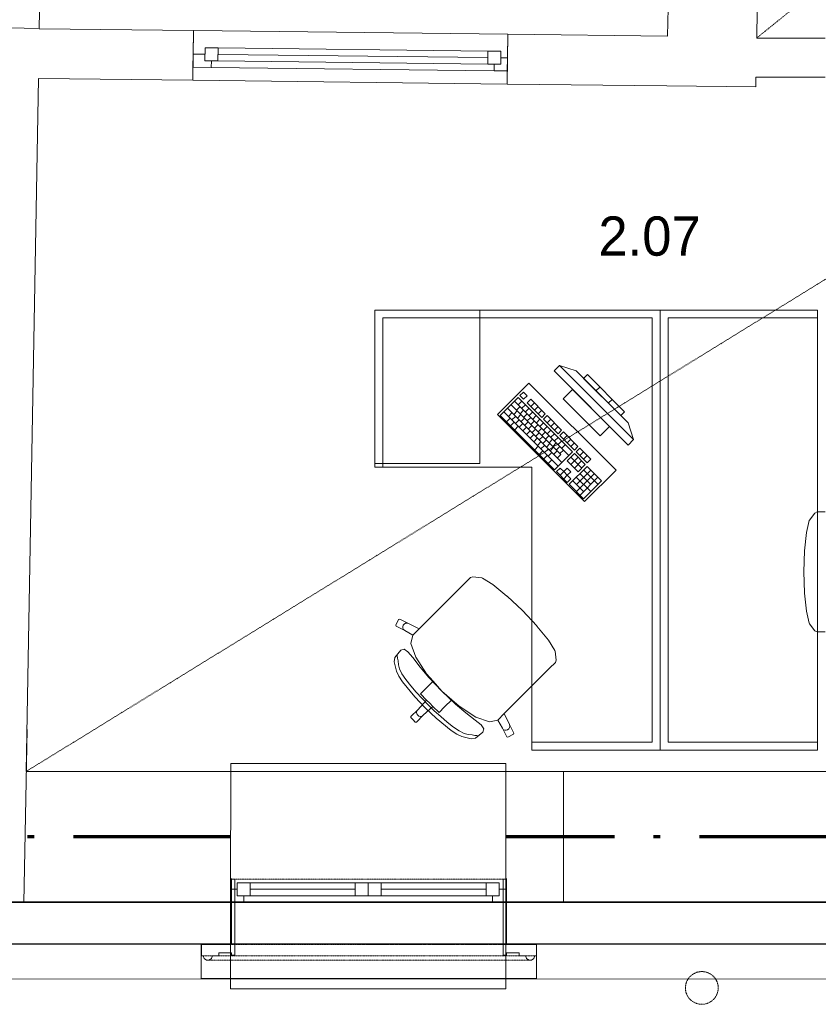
# Model space of a CAD drawing. Header units: millimetres. Extents: x -21032 to 287, y -6254 to 19135.
# Tile 2 of 12: x -15678 to -12629, y -39 to 3720. Entities that reach past the tile are written whole.
import ezdxf

# ---------------------------------------------------------------- set-up
doc = ezdxf.new("R2010")
doc.units = ezdxf.units.MM
doc.header["$MEASUREMENT"] = 0
doc.set_wipeout_variables(frame=1)
for name, pattern in [('ACAD_ISO10W100', [18.5, 12, -3, 0.5, -3]), ('Wipeout_Contour', [1000, 0, -1000]), ('Čerchovaná M', [4.5, 2.5, -0.85, 0.3, -0.85]), ('Čerchovaná S', [3.5, 1.5, -0.85, 0.3, -0.85]), ('Čárkovaná M', [4.5, 2.5, -2])]:
    doc.linetypes.add(name, pattern=pattern)
for name, color, linetype, lineweight in [('7._2.NP (2)_2_2D prvky - obecné', 252, 'Continuous', 0), ('7._2.NP (2)_2_Konstrukce - nosné', 252, 'Continuous', 0), ('7._2.NP (2)_2_Nové_3D prvky fasada nove', 252, 'Continuous', 0), ('7._2.NP (2)_2_Nové_Interiér - nábytek', 252, 'Continuous', 0), ('7._2.NP (2)_2_Nové_Konstrukce - krov', 252, 'Continuous', 0), ('7._2.NP (2)_2_Nové_Konstrukce - nosné', 252, 'Continuous', 0), ('7._2.NP (2)_2_Nové_Otvory – Okna', 252, 'Continuous', 0), ('7._2.NP (2)_2_Nové_Výplně - Povrchové', 252, 'Continuous', 0), ('7._2.NP (2)_2_Nové_VÝTAH VAR 1', 252, 'Continuous', 0), ('7._2.NP (2)_2_Zóny', 252, 'Continuous', 0), ('Pož_úseky', 5, 'ACAD_ISO10W100', 70)]:
    doc.layers.add(name, color=color, linetype=linetype, lineweight=lineweight)
doc.styles.add('GENEROVANÝ_STYL_1', font='txt')

msp = doc.modelspace()

# ---------------------------------------------------------------- linework, layer by layer
at = {"layer": '7._2.NP (2)_2_2D prvky - obecné', "linetype": 'Continuous'}
msp.add_line((-15649.8, 1010.4), (-15661.4, 349.8), dxfattribs=at)
at = {"layer": '7._2.NP (2)_2_Konstrukce - nosné', "linetype": 'Continuous'}
for p, q in [((-15718, 3687.9), (-15603, 3685.9)), ((-14872.4, 400.1), (-14872.3, 850.1)), ((-13601.4, 550), (-13601.4, 850)), ((-13601.4, 500), (-13601.4, 550)), ((-13601.4, 350), (-13601.4, 500)), ((-14872.4, 350.1), (-14872.4, 400.1))]:
    msp.add_line(p, q, dxfattribs=at)
at = {"layer": '7._2.NP (2)_2_Konstrukce - nosné', "linetype": 'Continuous', "flags": 128}
for points in [[(-13202.3, 3763.7), (-13204.2, 3656.8)], [(-12864.2, 3649.7), (-12862.3, 3757.7)], [(-15014.6, 3678.3), (-15603, 3685.3)], [(-13204.2, 3656.8), (-13814.7, 3664.1)], [(-12603.3, 3649.7), (-12864.2, 3649.7)], [(-12867.5, 3462.8), (-12866.9, 3499.7)], [(-12866.9, 3499.7), (-12603.3, 3499.7)], [(-15652.6, 850.1), (-15606.3, 3495.3)], [(-15606.3, 3495.3), (-15016.8, 3488.3)], [(-13816.9, 3474.1), (-13207.5, 3466.9)], [(-12867.5, 3462.8), (-13207.5, 3466.9)], [(-14872.3, 850.1), (-15652.6, 850.1)], [(-12482.6, 850), (-13601.4, 850)], [(-16016.4, 350.1), (-14872.4, 350.1)], [(-13601.4, 350), (-12482.6, 350)]]:
    msp.add_lwpolyline(points, dxfattribs=at)
at = {"layer": '7._2.NP (2)_2_Nové_3D prvky fasada nove', "linetype": 'Continuous'}
for p, q in [((-14856.6, 439), (-14869.3, 439)), ((-13819.3, 439), (-13832.1, 439))]:
    msp.add_line(p, q, dxfattribs=at)
at = {"layer": '7._2.NP (2)_2_Nové_3D prvky fasada nove', "linetype": 'Continuous', "flags": 128}
for points in [[(-15603, 3685.9), (-15600.7, 3815.9)], [(-15014.6, 3678.3), (-15016.8, 3488.3)], [(-13816.9, 3474.1), (-13814.7, 3664.1)], [(-13822.4, 350.1), (-13822.3, 850.1)], [(-13601.4, 850), (-13822.3, 850.1)], [(-13822.4, 350.1), (-13601.4, 350)]]:
    msp.add_lwpolyline(points, dxfattribs=at)
at = {"layer": '7._2.NP (2)_2_Nové_3D prvky fasada nove', "linetype": 'Čerchovaná M', "flags": 128}
for points in [[(-14856.6, 439), (-14869.3, 439)], [(-14869.3, 439), (-13819.3, 439)], [(-13832.1, 439), (-13819.3, 439)]]:
    msp.add_lwpolyline(points, dxfattribs=at)
at = {"layer": '7._2.NP (2)_2_Nové_Interiér - nábytek', "linetype": 'Continuous'}
for p, q in [((-14291.7, 2611), (-14321.7, 2611)), ((-14321.7, 2611), (-14321.7, 2581)), ((-13262.7, 2611), (-14291.7, 2611)), ((-13921.7, 2026), (-13921.7, 2611)), ((-13232.7, 2611), (-13262.7, 2611)), ((-13232.7, 2581), (-13232.7, 2611)), ((-13232.7, 2611), (-13232.7, 2581)), ((-13202.7, 2611), (-13232.7, 2611)), ((-12632.7, 2611), (-13202.7, 2611)), ((-12632.7, 2581), (-12632.7, 2611)), ((-14321.7, 2581), (-14321.7, 2011)), ((-14291.7, 2581), (-13262.7, 2581)), ((-14291.7, 2011), (-14291.7, 2581)), ((-13262.7, 2581), (-13262.7, 961.2)), ((-13232.7, 961.2), (-13232.7, 2581)), ((-13232.7, 2581), (-13232.7, 961.2)), ((-13202.7, 961.2), (-13202.7, 2581)), ((-13202.7, 2581), (-12632.7, 2581)), ((-13616.8, 2399.9), (-13638, 2378.7)), ((-13638, 2378.7), (-13355.2, 2095.9)), ((-13334, 2117.1), (-13616.8, 2399.9)), ((-13616.8, 2399.9), (-13553.2, 2378.7)), ((-13553.2, 2378.7), (-13355.2, 2180.7)), ((-13510.7, 2364.6), (-13524.9, 2350.4)), ((-13524.9, 2350.4), (-13383.5, 2209)), ((-13369.3, 2223.1), (-13510.7, 2364.6)), ((-13754.2, 2298.2), (-13767.9, 2284.5)), ((-13740.3, 2284.3), (-13754.2, 2298.2)), ((-13567.3, 2308), (-13602.7, 2272.6)), ((-13425.9, 2166.6), (-13567.3, 2308)), ((-13477.7, 2303.3), (-13463.6, 2317.4)), ((-13774.8, 2277.6), (-13843.3, 2209)), ((-13788.5, 2263.9), (-13580.8, 2056.2)), ((-13567.1, 2069.9), (-13774.8, 2277.6)), ((-13774.6, 2250), (-13760.9, 2263.8)), ((-13767.9, 2284.5), (-13754.1, 2270.6)), ((-13754.1, 2270.6), (-13740.3, 2284.3)), ((-13726.5, 2270.5), (-13740.2, 2256.8)), ((-13740.2, 2256.8), (-13684.8, 2201.4)), ((-13671.1, 2215.1), (-13726.5, 2270.5)), ((-13726.4, 2242.9), (-13712.7, 2256.6)), ((-13602.7, 2272.6), (-13461.2, 2131.2)), ((-13430.6, 2256.1), (-13416.5, 2270.3)), ((-13829.6, 2222.7), (-13621.9, 2015)), ((-13815.9, 2236.5), (-13608.2, 2028.7)), ((-13812.3, 2205.4), (-13798.6, 2219.1)), ((-13802.2, 2250.2), (-13611.8, 2059.8)), ((-13791.7, 2212.2), (-13778, 2225.9)), ((-13781.4, 2229.4), (-13767.7, 2243.1)), ((-13767.6, 2215.6), (-13753.9, 2229.3)), ((-13760.8, 2236.2), (-13747.1, 2249.9)), ((-13746.9, 2222.3), (-13733.2, 2236.1)), ((-13733.1, 2208.5), (-13719.4, 2222.2)), ((-13712.5, 2229.1), (-13698.8, 2242.8)), ((-13698.7, 2215.2), (-13685, 2228.9)), ((-13383.5, 2209), (-13369.3, 2223.1)), ((-13843.3, 2209), (-13635.6, 2001.3)), ((-13819.1, 2184.8), (-13805.4, 2198.5)), ((-13803.5, 2169.2), (-13789.8, 2182.9)), ((-13798.5, 2191.6), (-13784.8, 2205.3)), ((-13784.6, 2177.7), (-13770.9, 2191.5)), ((-13777.8, 2198.4), (-13764.1, 2212.1)), ((-13764, 2184.5), (-13750.3, 2198.2)), ((-13753.7, 2201.7), (-13740, 2215.4)), ((-13750.1, 2170.7), (-13736.4, 2184.4)), ((-13739.9, 2187.9), (-13726.2, 2201.6)), ((-13726, 2174), (-13712.3, 2187.7)), ((-13719.2, 2194.6), (-13705.5, 2208.4)), ((-13705.4, 2180.8), (-13691.7, 2194.5)), ((-13691.5, 2167), (-13677.8, 2180.7)), ((-13684.8, 2201.4), (-13671.1, 2215.1)), ((-13664.2, 2208.2), (-13677.9, 2194.4)), ((-13677.9, 2194.4), (-13622.5, 2139.1)), ((-13608.8, 2152.8), (-13664.2, 2208.2)), ((-13664.1, 2180.6), (-13650.3, 2194.3)), ((-13650.2, 2166.8), (-13636.5, 2180.5)), ((-13334, 2117.1), (-13355.2, 2180.7)), ((-13787.9, 2153.6), (-13774.2, 2167.4)), ((-13770.8, 2163.9), (-13757.1, 2177.6)), ((-13756.9, 2150), (-13743.2, 2163.8)), ((-13743.1, 2136.2), (-13729.4, 2149.9)), ((-13736.3, 2156.8), (-13722.6, 2170.5)), ((-13722.4, 2143), (-13708.7, 2156.7)), ((-13712.2, 2160.2), (-13698.5, 2173.9)), ((-13708.6, 2129.1), (-13694.9, 2142.9)), ((-13698.3, 2146.3), (-13684.6, 2160)), ((-13684.5, 2132.5), (-13670.8, 2146.2)), ((-13677.7, 2153.1), (-13664, 2166.8)), ((-13663.9, 2139.3), (-13650.1, 2153)), ((-13636.4, 2152.9), (-13622.6, 2166.6)), ((-13622.5, 2139.1), (-13608.8, 2152.8)), ((-13601.9, 2145.8), (-13615.6, 2132.1)), ((-13546.5, 2090.5), (-13601.9, 2145.8)), ((-13461.2, 2131.2), (-13425.9, 2166.6)), ((-13729.2, 2122.3), (-13715.5, 2136.1)), ((-13715.4, 2108.5), (-13701.7, 2122.2)), ((-13701.5, 2094.7), (-13687.8, 2108.4)), ((-13694.7, 2115.3), (-13681, 2129)), ((-13680.9, 2101.4), (-13667.2, 2115.2)), ((-13670.6, 2118.6), (-13656.9, 2132.3)), ((-13656.8, 2104.8), (-13643.1, 2118.5)), ((-13650, 2125.4), (-13636.3, 2139.1)), ((-13636.2, 2111.6), (-13622.4, 2125.3)), ((-13622.3, 2097.7), (-13608.6, 2111.4)), ((-13615.6, 2132.1), (-13560.2, 2076.7)), ((-13601.7, 2118.3), (-13588, 2132)), ((-13587.9, 2104.4), (-13574.2, 2118.2)), ((-13355.2, 2095.9), (-13334, 2117.1)), ((-13711.8, 2077.5), (-13698.1, 2091.2)), ((-13694.5, 2060.2), (-13680.8, 2073.9)), ((-13687.7, 2080.8), (-13674, 2094.5)), ((-13673.8, 2067), (-13660.1, 2080.7)), ((-13667, 2087.6), (-13653.3, 2101.3)), ((-13653.2, 2073.7), (-13639.5, 2087.5)), ((-13642.9, 2090.9), (-13629.2, 2104.6)), ((-13639.4, 2059.9), (-13625.6, 2073.6)), ((-13635.6, 2001.3), (-13567.1, 2069.9)), ((-13629.1, 2077.1), (-13615.4, 2090.8)), ((-13615.3, 2063.2), (-13601.5, 2076.9)), ((-13608.5, 2083.9), (-13594.7, 2097.6)), ((-13574, 2090.6), (-13560.3, 2104.3)), ((-13560.2, 2076.7), (-13546.5, 2090.5)), ((-13539.6, 2083.5), (-13553.3, 2069.8)), ((-13553.3, 2069.8), (-13511.7, 2028.3)), ((-13498, 2042), (-13539.6, 2083.5)), ((-13539.4, 2056), (-13525.7, 2069.7)), ((-13677.2, 2042.9), (-13663.5, 2056.6)), ((-13660, 2053.1), (-13646.3, 2066.8)), ((-13659.9, 2025.6), (-13646.1, 2039.3)), ((-13625.5, 2046.1), (-13611.8, 2059.8)), ((-13560.1, 2063), (-13587.6, 2035.5)), ((-13587.6, 2035.5), (-13546, 1994)), ((-13573.8, 2049.2), (-13532.3, 2007.7)), ((-13573.7, 2021.7), (-13546.3, 2049.1)), ((-13518.6, 2021.4), (-13560.1, 2063)), ((-13559.9, 2007.8), (-13532.4, 2035.3)), ((-13525.6, 2042.1), (-13511.9, 2055.8)), ((-13511.7, 2028.3), (-13498, 2042)), ((-14321.7, 2026), (-13921.7, 2026)), ((-14321.7, 2011), (-14291.7, 2011)), ((-13615, 2008.1), (-13628.7, 1994.4)), ((-13628.7, 1994.4), (-13587.2, 1952.9)), ((-13601.1, 1994.3), (-13615, 2008.1)), ((-13614.9, 1980.5), (-13601.1, 1994.3)), ((-13587.4, 2008), (-13601.1, 1994.3)), ((-13601.1, 1994.3), (-13587.3, 1980.4)), ((-13573.6, 1994.1), (-13587.4, 2008)), ((-13587.3, 1980.4), (-13573.6, 1994.1)), ((-13511.7, 2014.5), (-13580.2, 1945.9)), ((-13552.7, 1945.8), (-13497.8, 2000.6)), ((-13546, 1994), (-13518.6, 2021.4)), ((-13525.4, 2000.8), (-13470, 1945.4)), ((-13456.3, 1959.1), (-13511.7, 2014.5)), ((-13601, 1966.7), (-13587.3, 1980.4)), ((-13573.4, 1966.6), (-13587.3, 1980.4)), ((-13587.2, 1952.9), (-13573.4, 1966.6)), ((-13566.5, 1959.6), (-13525, 1918.1)), ((-13552.8, 1973.4), (-13497.4, 1918)), ((-13552.5, 1918.2), (-13484, 1986.8)), ((-13539.1, 1987.1), (-13497.5, 1945.5)), ((-13538.7, 1904.4), (-13470.1, 1973)), ((-13524.8, 1890.5), (-13456.3, 1959.1)), ((-13580.2, 1945.9), (-13524.8, 1890.5)), ((-12674.6, 1761.4), (-12663.9, 1807.3)), ((-12663.9, 1807.3), (-12663, 1809.5)), ((-12663, 1809.5), (-12641.8, 1836.3)), ((-12641.8, 1836.3), (-12633.2, 1840.8)), ((-12633.2, 1840.8), (-12602.2, 1840.8)), ((-12681.7, 1692.6), (-12674.6, 1761.4)), ((-12684.3, 1611.5), (-12681.8, 1691.6)), ((-12681.8, 1691.6), (-12681.7, 1692.6)), ((-13956.9, 1590), (-13978.9, 1568.1)), ((-13947.6, 1592.9), (-13956.9, 1590)), ((-13913.7, 1588.9), (-13947.6, 1592.9)), ((-13911.6, 1588), (-13913.7, 1588.9)), ((-13871.5, 1563.1), (-13911.6, 1588)), ((-12684.3, 1611.5), (-12681.8, 1531.5)), ((-14004.4, 1542.6), (-14152.2, 1394.7)), ((-13978.9, 1568.1), (-14004.4, 1542.6)), ((-13817.9, 1519.5), (-13871.5, 1563.1)), ((-13817, 1518.9), (-13817.9, 1519.5)), ((-13758.7, 1464), (-13817, 1518.9)), ((-12681.8, 1531.5), (-12681.7, 1530.4)), ((-12681.7, 1530.4), (-12674.6, 1461.7)), ((-14231.1, 1430), (-14241.9, 1408.6)), ((-14227.1, 1431.3), (-14231.1, 1430)), ((-14194, 1414.3), (-14227.1, 1431.3)), ((-13758.7, 1464), (-13703.9, 1405.7)), ((-12674.6, 1461.7), (-12663.9, 1415.7)), ((-14241.9, 1408.6), (-14240.6, 1404.6)), ((-14240.6, 1404.6), (-14207.5, 1387.6)), ((-14214.2, 1407.8), (-14215.7, 1402.2)), ((-14215.7, 1402.2), (-14215, 1396.4)), ((-14215, 1396.4), (-14212.1, 1391.2)), ((-14210.6, 1412.4), (-14214.2, 1407.8)), ((-14212.1, 1391.2), (-14207.5, 1387.6)), ((-14205.5, 1415.3), (-14210.6, 1412.4)), ((-14199.6, 1415.9), (-14205.5, 1415.3)), ((-14194, 1414.3), (-14199.6, 1415.9)), ((-14152.2, 1394.7), (-14194, 1414.3)), ((-14176.5, 1370.3), (-14152.2, 1394.7)), ((-13703.9, 1405.7), (-13703.2, 1404.9)), ((-13703.2, 1404.9), (-13659.6, 1351.2)), ((-12663.9, 1415.7), (-12663, 1413.6)), ((-12663, 1413.6), (-12641.8, 1386.8)), ((-14207.5, 1387.6), (-14176.5, 1370.3)), ((-14176.5, 1370.3), (-14184, 1338.3)), ((-14176.5, 1370.5), (-14176.5, 1370.3)), ((-12641.8, 1386.8), (-12633.2, 1382.3)), ((-12633.2, 1382.3), (-12602.2, 1382.3)), ((-14209.7, 1316.6), (-14222.6, 1313.2)), ((-14195.4, 1306.6), (-14209.7, 1316.6)), ((-14184, 1338.3), (-14165.6, 1286.4)), ((-13659.6, 1351.2), (-13634.7, 1311.1)), ((-14245.8, 1285.4), (-14247.7, 1268.6)), ((-14222.6, 1313.2), (-14245.8, 1285.4)), ((-14236.2, 1290.6), (-14237, 1295.1)), ((-14235.4, 1282.6), (-14236.2, 1290.6)), ((-14233.3, 1271.8), (-14235.4, 1282.6)), ((-14176.7, 1284.3), (-14195.4, 1306.6)), ((-14148.8, 1248.2), (-14176.7, 1284.3)), ((-14165.6, 1286.4), (-14124.3, 1222.5)), ((-13634.7, 1311.1), (-13633.8, 1309)), ((-13633.8, 1309), (-13629.8, 1275.1)), ((-14247.7, 1268.6), (-14239.9, 1232.5)), ((-14232.2, 1256.4), (-14233.3, 1271.8)), ((-14228.3, 1241.7), (-14232.2, 1256.4)), ((-14218.3, 1222.9), (-14228.3, 1241.7)), ((-14116.1, 1208.8), (-14148.8, 1248.2)), ((-13654.6, 1243.9), (-13680.1, 1218.3)), ((-13632.7, 1265.8), (-13654.6, 1243.9)), ((-13629.8, 1275.1), (-13632.7, 1265.8)), ((-14239.9, 1232.5), (-14230.9, 1213.2)), ((-14230.9, 1213.2), (-14216, 1191.5)), ((-14203.5, 1201), (-14218.3, 1222.9)), ((-14124.3, 1222.5), (-14099.5, 1194.4)), ((-14066.6, 1156.1), (-14116.1, 1208.8)), ((-13680.1, 1218.3), (-13828, 1070.5)), ((-14216, 1191.5), (-14169.2, 1134.8)), ((-14184.9, 1177.2), (-14203.5, 1201)), ((-14163.7, 1152.5), (-14184.9, 1177.2)), ((-14126.9, 1167), (-14148, 1145.9)), ((-14099.5, 1194.4), (-14126.9, 1167)), ((-14099.5, 1194.4), (-14066.2, 1156.5)), ((-14169.2, 1134.8), (-14130.1, 1092.6)), ((-14141.2, 1127.8), (-14163.7, 1152.5)), ((-14148, 1145.9), (-14124.4, 1122.2)), ((-14118.4, 1104.4), (-14141.2, 1127.8)), ((-14066.6, 1156.1), (-14013.9, 1106.6)), ((-14028.3, 1123.2), (-14066.2, 1156.5)), ((-14124.4, 1122.2), (-14158.4, 1085.7)), ((-14100.5, 1098.3), (-14137, 1064.4)), ((-14087.9, 1053.5), (-14130.1, 1092.6)), ((-14124.4, 1122.2), (-14112.4, 1110.3)), ((-14118.4, 1104.4), (-14094.9, 1081.6)), ((-14100.5, 1098.3), (-14112.4, 1110.3)), ((-14076.8, 1074.7), (-14100.5, 1098.3)), ((-14055.7, 1095.9), (-14076.8, 1074.7)), ((-14028.3, 1123.2), (-14055.7, 1095.9)), ((-14000.2, 1098.5), (-14028.3, 1123.2)), ((-14013.9, 1106.6), (-13974.6, 1073.9)), ((-13936.4, 1057.1), (-14000.2, 1098.5)), ((-14158.4, 1085.7), (-14184.4, 1059.6)), ((-14184.4, 1059.6), (-14184.4, 1055.4)), ((-14184.4, 1055.4), (-14175.9, 1046.8)), ((-14137, 1064.4), (-14163.1, 1038.3)), ((-14161.6, 1080.8), (-14162.7, 1075.1)), ((-14162.7, 1075.1), (-14161.5, 1069.3)), ((-14158.4, 1085.7), (-14161.6, 1080.8)), ((-14161.5, 1069.3), (-14158.3, 1064.5)), ((-14153.4, 1061.2), (-14158.3, 1064.5)), ((-14147.6, 1060), (-14153.4, 1061.2)), ((-14141.9, 1061.1), (-14147.6, 1060)), ((-14137, 1064.4), (-14141.9, 1061.1)), ((-14094.9, 1081.6), (-14070.3, 1059)), ((-14031.2, 1006.7), (-14087.9, 1053.5)), ((-14070.3, 1059), (-14045.5, 1037.8)), ((-13974.6, 1073.9), (-13938.4, 1046)), ((-13884.4, 1038.8), (-13936.4, 1057.1)), ((-13852.4, 1046.2), (-13828, 1070.5)), ((-13828, 1070.5), (-13808.4, 1028.7)), ((-14167.4, 1038.3), (-14175.9, 1046.8)), ((-14163.1, 1038.3), (-14167.4, 1038.3)), ((-14045.5, 1037.8), (-14021.7, 1019.3)), ((-14021.7, 1019.3), (-13999.9, 1004.4)), ((-13938.4, 1046), (-13916.1, 1027.4)), ((-13916.1, 1027.4), (-13906.1, 1013)), ((-13852.4, 1046.2), (-13884.4, 1038.8)), ((-13852.2, 1046.3), (-13852.4, 1046.2)), ((-13835.1, 1015.2), (-13852.4, 1046.2)), ((-13831.5, 1010.6), (-13835.1, 1015.2)), ((-13818.1, 982.1), (-13835.1, 1015.2)), ((-13807.5, 1017.3), (-13810.3, 1012.1)), ((-13808.4, 1028.7), (-13806.8, 1023.1)), ((-13808.4, 1028.7), (-13791.4, 995.6)), ((-13806.8, 1023.1), (-13807.5, 1017.3)), ((-14009.5, 991.8), (-14031.2, 1006.7)), ((-13990.3, 982.8), (-14009.5, 991.8)), ((-13999.9, 1004.4), (-13981, 994.4)), ((-13954.1, 975), (-13990.3, 982.8)), ((-13981, 994.4), (-13966.3, 990.5)), ((-13966.3, 990.5), (-13950.9, 989.4)), ((-13950.9, 989.4), (-13940.1, 987.3)), ((-13940.1, 987.3), (-13932.1, 986.6)), ((-13909.5, 1000.1), (-13937.4, 976.9)), ((-13932.1, 986.6), (-13927.6, 985.8)), ((-13906.1, 1013), (-13909.5, 1000.1)), ((-13826.3, 1007.7), (-13831.5, 1010.6)), ((-13820.5, 1007), (-13826.3, 1007.7)), ((-13814.9, 1008.5), (-13820.5, 1007)), ((-13814.1, 980.8), (-13818.1, 982.1)), ((-13810.3, 1012.1), (-13814.9, 1008.5)), ((-13792.7, 991.6), (-13814.1, 980.8)), ((-13791.4, 995.6), (-13792.7, 991.6)), ((-13937.4, 976.9), (-13954.1, 975)), ((-13722.9, 961.2), (-13722.9, 931.2)), ((-13262.7, 961.2), (-13722.9, 961.2)), ((-13232.7, 931.2), (-13232.7, 961.2)), ((-13232.7, 961.2), (-13232.7, 931.2)), ((-12632.7, 961.2), (-13202.7, 961.2)), ((-12632.7, 931.2), (-12632.7, 961.2)), ((-13722.9, 931.2), (-13262.7, 931.2)), ((-13262.7, 931.2), (-13232.7, 931.2)), ((-13232.7, 931.2), (-13202.7, 931.2)), ((-13202.7, 931.2), (-12632.7, 931.2))]:
    msp.add_line(p, q, dxfattribs=at)
at = {"layer": '7._2.NP (2)_2_Nové_Interiér - nábytek', "linetype": 'Continuous', "flags": 128}
for points in [[(-13232.7, 2611), (-14321.7, 2611), (-14321.7, 2011), (-13722.9, 2011), (-13722.9, 931.2), (-13232.7, 931.2)], [(-13232.7, 2611), (-13232.7, 931.2), (-12632.7, 931.2), (-12632.7, 2611)], [(-13733.5, 2332.7), (-13853.7, 2212.5), (-13521.3, 1880.2), (-13401.1, 2000.4)]]:
    msp.add_lwpolyline(points, close=True, dxfattribs=at)
at = {"layer": '7._2.NP (2)_2_Nové_Konstrukce - nosné', "linetype": 'Continuous'}
for p, q in [((-14869.6, 441.8), (-14869.6, 351.8)), ((-13819.6, 441.8), (-13819.6, 351.8))]:
    msp.add_line(p, q, dxfattribs=at)
at = {"layer": '7._2.NP (2)_2_Nové_Konstrukce - nosné', "linetype": 'Continuous', "flags": 128}
for points in [[(-14869.6, 351.8), (-16007.9, 351.9)], [(-12481.8, 351.8), (-13819.6, 351.8)]]:
    msp.add_lwpolyline(points, dxfattribs=at)
at = {"layer": '7._2.NP (2)_2_Nové_Otvory – Okna', "linetype": 'Continuous'}
for p, q in [((-15015.6, 3588.3), (-15014.6, 3678.3)), ((-13814.7, 3664.1), (-15014.6, 3678.3)), ((-13815.7, 3574.1), (-13814.7, 3664.1)), ((-14970.3, 3612.8), (-14970.9, 3562.8)), ((-14920.3, 3612.2), (-14970.3, 3612.8)), ((-14920.9, 3562.2), (-14920.3, 3612.2)), ((-13890.4, 3600), (-14920.3, 3612.2)), ((-13890.4, 3600), (-14920.3, 3612.2)), ((-15016.2, 3538.3), (-15015.6, 3588.3)), ((-15016.2, 3538.3), (-15015.6, 3588.3)), ((-14970.6, 3587.8), (-15015.6, 3588.3)), ((-14970.9, 3562.8), (-14970.6, 3587.8)), ((-13890.7, 3575), (-14920.6, 3587.2)), ((-13890.4, 3600), (-13891, 3550)), ((-13840.4, 3599.4), (-13890.4, 3600)), ((-13841, 3549.4), (-13840.4, 3599.4)), ((-13840.7, 3574.4), (-13841, 3549.4)), ((-13815.7, 3574.1), (-13840.7, 3574.4)), ((-13816.3, 3524.1), (-13815.7, 3574.1)), ((-13816.3, 3524.1), (-13815.7, 3574.1)), ((-15016.8, 3488.3), (-15016.2, 3538.3)), ((-15016.2, 3538.3), (-14946.2, 3537.5)), ((-14945.9, 3562.5), (-14970.9, 3562.8)), ((-14970.9, 3562.8), (-14920.9, 3562.2)), ((-14946.2, 3537.5), (-14945.9, 3562.5)), ((-14946.2, 3537.5), (-13866.3, 3524.7)), ((-14920.9, 3562.2), (-13891, 3550)), ((-13891, 3550), (-13841, 3549.4)), ((-13866, 3549.7), (-13866.3, 3524.7)), ((-13841, 3549.4), (-13866, 3549.7)), ((-13866.3, 3524.7), (-13816.3, 3524.1)), ((-13816.9, 3474.1), (-13816.3, 3524.1)), ((-13816.9, 3474.1), (-15016.8, 3488.3)), ((-13822.3, 880.1), (-14872.3, 880.1)), ((-14872.3, 880.1), (-14872.3, 850.1)), ((-13822.3, 850.1), (-13822.3, 880.1)), ((-14872.4, 400.1), (-14872.3, 850.1)), ((-13822.3, 850.1), (-14872.3, 850.1)), ((-13822.4, 400.1), (-13822.3, 850.1)), ((-14869.6, 441.8), (-14869.6, 351.8)), ((-14797.4, 425.1), (-14847.4, 425.1)), ((-14847.4, 425.1), (-14847.4, 375.1)), ((-14397.4, 425.1), (-14797.4, 425.1)), ((-14797.4, 375.1), (-14797.4, 425.1)), ((-14397.4, 425.1), (-14797.4, 425.1)), ((-14347.4, 425.1), (-14397.4, 425.1)), ((-14397.4, 425.1), (-14397.4, 375.1)), ((-14297.4, 425.1), (-14347.4, 425.1)), ((-14347.4, 425.1), (-14347.4, 375.1)), ((-14347.4, 375.1), (-14347.4, 425.1)), ((-13897.4, 425.1), (-14297.4, 425.1)), ((-14297.4, 375.1), (-14297.4, 425.1)), ((-13897.4, 425.1), (-14297.4, 425.1)), ((-13847.4, 425.1), (-13897.4, 425.1)), ((-13897.4, 425.1), (-13897.4, 375.1)), ((-13847.4, 375.1), (-13847.4, 425.1)), ((-13819.6, 441.8), (-13819.6, 351.8)), ((-14847.4, 400.1), (-14872.4, 400.1)), ((-14872.4, 350.1), (-14872.4, 400.1)), ((-14872.4, 350.1), (-14872.4, 400.1)), ((-14847.4, 375.1), (-14847.4, 400.1)), ((-14397.4, 400.1), (-14797.4, 400.1)), ((-13897.4, 400.1), (-14297.4, 400.1)), ((-13822.4, 400.1), (-13847.4, 400.1)), ((-13847.4, 400.1), (-13847.4, 375.1)), ((-13822.4, 350.1), (-13822.4, 400.1)), ((-13822.4, 350.1), (-13822.4, 400.1)), ((-13822.4, 350.1), (-14872.4, 350.1)), ((-14872.4, 350.1), (-14822.4, 350.1)), ((-13819.6, 351.8), (-14869.6, 351.8)), ((-14822.4, 375.1), (-14847.4, 375.1)), ((-14847.4, 375.1), (-14797.4, 375.1)), ((-14822.4, 350.1), (-14822.4, 375.1)), ((-14822.4, 350.1), (-14347.4, 350.1)), ((-14797.4, 375.1), (-14397.4, 375.1)), ((-14397.4, 375.1), (-14347.4, 375.1)), ((-14347.4, 375.1), (-14297.4, 375.1)), ((-14347.4, 350.1), (-13872.4, 350.1)), ((-14297.4, 375.1), (-13897.4, 375.1)), ((-13897.4, 375.1), (-13847.4, 375.1)), ((-13847.4, 375.1), (-13872.4, 375.1)), ((-13872.4, 375.1), (-13872.4, 350.1)), ((-13872.4, 350.1), (-13822.4, 350.1)), ((-13822.4, 20.1), (-14872.4, 20.1))]:
    msp.add_line(p, q, dxfattribs=at)
at = {"layer": '7._2.NP (2)_2_Nové_VÝTAH VAR 1', "linetype": 'Čárkovaná M'}
for p, q in [((-12864.2, 3649.7), (-7680.4, 7836.9)), ((-15652.6, 850.1), (-11348, 3500.7))]:
    msp.add_line(p, q, dxfattribs=at)
at = {"layer": 'Pož_úseky', "ltscale": 50}
for p, q in [((-14872.4, 600.1), (-17501.2, 600.1)), ((-12482.6, 600), (-13822.4, 600.1))]:
    msp.add_line(p, q, dxfattribs=at)

# ---------------------------------------------------------------- texts
at = {"layer": '7._2.NP (2)_2_Zóny', "linetype": 'Continuous', "insert": (-13273.1, 2968.6), "char_height": 150, "attachment_point": 2, "style": 'GENEROVANÝ_STYL_1'}
msp.add_mtext('\\A1;\\pt0;2.07', dxfattribs=at)

# ---------------------------------------------------------------- wipeouts: each hides what was drawn before it
at = {"linetype": 'Wipeout_Contour', "ltscale": 41716.177085}
msp.add_wipeout([(-161.7, 191.6), (-20644.7, 189.7), (-20647.1, 56.9), (-161.7, 58.8)], dxfattribs=at).dxf.layer = '7._2.NP (2)_2_Nové_Výplně - Povrchové'

# ---------------------------------------------------------------- next in the draw order: linework, layer by layer
at = {"layer": '7._2.NP (2)_2_Nové_3D prvky fasada nove', "linetype": 'Continuous'}
for p, q in [((-14869.3, 439), (-14869.3, 189.7)), ((-14856.6, 439), (-14856.6, 148.8)), ((-13832.1, 439), (-13832.1, 148.8)), ((-13819.3, 439), (-13819.3, 189.7)), ((-14984.6, 190.2), (-13705, 189.8)), ((-14984.6, 59.4), (-14984.6, 190.2)), ((-14983.6, 189.7), (-14983.6, 146.6)), ((-14869.3, 189.7), (-14983.6, 189.7)), ((-13705, 189.7), (-13819.3, 189.7)), ((-13705.1, 59), (-13705, 189.8)), ((-13705, 189.7), (-13705, 146.6)), ((-14917.2, 158), (-14917.2, 146.6)), ((-14869.3, 158), (-14917.2, 158)), ((-14869.3, 158), (-14869.3, 148.8)), ((-13819.3, 158), (-13819.3, 148.8)), ((-13771.5, 158), (-13819.3, 158)), ((-13771.5, 158), (-13771.5, 146.6)), ((-14977.1, 146.6), (-14983.6, 146.6)), ((-14977.1, 146.6), (-14973.7, 136.4)), ((-14973.7, 136.4), (-14965, 130)), ((-14954.2, 130), (-14965, 130)), ((-14945.5, 136.4), (-14954.2, 130)), ((-14942.1, 146.6), (-14945.5, 136.4)), ((-14917.2, 146.6), (-14942.1, 146.6)), ((-14856.6, 148.8), (-14869.3, 148.8)), ((-13819.3, 148.8), (-13832.1, 148.8)), ((-13746.5, 146.6), (-13771.5, 146.6)), ((-13746.5, 146.6), (-13743.2, 136.4)), ((-13743.2, 136.4), (-13734.5, 130)), ((-13723.7, 130), (-13734.5, 130)), ((-13714.9, 136.4), (-13723.7, 130)), ((-13711.6, 146.6), (-13714.9, 136.4)), ((-13705, 146.6), (-13711.6, 146.6)), ((-14984.6, 59.4), (-13705.1, 59))]:
    msp.add_line(p, q, dxfattribs=at)
at = {"layer": '7._2.NP (2)_2_Nové_3D prvky fasada nove', "linetype": 'Čerchovaná S'}
msp.add_line((-14984.6, 190.1), (-13705, 189.7), dxfattribs=at)
at = {"layer": '7._2.NP (2)_2_Nové_3D prvky fasada nove', "linetype": 'Čerchovaná M', "flags": 128}
for points in [[(-14869.3, 439), (-14869.3, 189.7)], [(-14869.3, 439), (-14869.3, 189.7)], [(-14856.6, 148.8), (-14856.6, 439)], [(-13832.1, 148.8), (-13832.1, 439)], [(-13819.3, 439), (-13819.3, 189.7)], [(-13819.3, 439), (-13819.3, 189.7)], [(-14983.6, 189.7), (-14983.6, 146.6)], [(-14869.3, 189.7), (-14983.6, 189.7)], [(-14983.6, 189.7), (-14983.6, 146.6)], [(-14983.6, 189.7), (-13705, 189.7)], [(-13819.3, 189.7), (-13705, 189.7)], [(-13705, 189.7), (-13705, 146.6)], [(-13705, 189.7), (-13705, 146.6)], [(-14917.2, 146.6), (-14917.2, 158)], [(-14917.2, 158), (-14869.3, 158)], [(-14869.3, 158), (-14869.3, 148.8)], [(-13819.3, 158), (-13819.3, 148.8)], [(-13771.5, 158), (-13819.3, 158)], [(-13771.5, 146.6), (-13771.5, 158)], [(-14983.6, 146.6), (-14977.1, 146.6)], [(-14983.6, 146.6), (-13705, 146.6)], [(-14977.1, 146.6), (-14973.7, 136.4)], [(-14977.1, 146.6), (-14973.7, 136.4)], [(-14973.7, 136.4), (-14965, 130)], [(-14973.7, 136.4), (-14965, 130)], [(-14965, 130), (-14954.2, 130)], [(-14965, 130), (-13723.7, 130)], [(-14954.2, 130), (-14945.5, 136.4)], [(-14945.5, 136.4), (-14942.1, 146.6)], [(-14942.1, 146.6), (-14917.2, 146.6)], [(-14869.3, 148.8), (-14856.6, 148.8)], [(-13819.3, 148.8), (-13832.1, 148.8)], [(-13746.5, 146.6), (-13771.5, 146.6)], [(-13743.2, 136.4), (-13746.5, 146.6)], [(-13734.5, 130), (-13743.2, 136.4)], [(-13723.7, 130), (-13734.5, 130)], [(-13714.9, 136.4), (-13723.7, 130)], [(-13714.9, 136.4), (-13723.7, 130)], [(-13711.6, 146.6), (-13714.9, 136.4)], [(-13711.6, 146.6), (-13714.9, 136.4)], [(-13705, 146.6), (-13711.6, 146.6)]]:
    msp.add_lwpolyline(points, dxfattribs=at)
at = {"layer": '7._2.NP (2)_2_Nové_Konstrukce - krov', "linetype": 'Čerchovaná M', "flags": 128}
msp.add_lwpolyline([(-13073.7, -39, -1), (-13073.7, 86, -1)], format="xyb", close=True, dxfattribs=at)
at = {"layer": '7._2.NP (2)_2_Nové_Konstrukce - nosné', "linetype": 'Continuous'}
for p, q in [((-14869.6, 441.8), (-14869.6, 191.8)), ((-13819.6, 441.8), (-13819.6, 191.8))]:
    msp.add_line(p, q, dxfattribs=at)
at = {"layer": '7._2.NP (2)_2_Nové_Konstrukce - nosné', "linetype": 'Continuous', "flags": 128}
for points in [[(-161.7, 191.6), (-20644.7, 189.7)], [(-16007.9, 191.9), (-14869.6, 191.8)], [(-13819.6, 191.8), (-12481.8, 191.8)], [(-20779.9, 56.9), (-28.9, 58.8)]]:
    msp.add_lwpolyline(points, dxfattribs=at)
at = {"layer": '7._2.NP (2)_2_Nové_Otvory – Okna', "linetype": 'Continuous'}
for p, q in [((-14869.6, 441.8), (-14869.6, 191.8)), ((-13819.6, 441.8), (-13819.6, 191.8)), ((-14872.4, 20.1), (-14872.4, 350.1)), ((-13822.4, 350.1), (-13822.4, 20.1)), ((-13819.6, 191.8), (-14869.6, 191.8))]:
    msp.add_line(p, q, dxfattribs=at)

doc.saveas('drawing.dxf')
